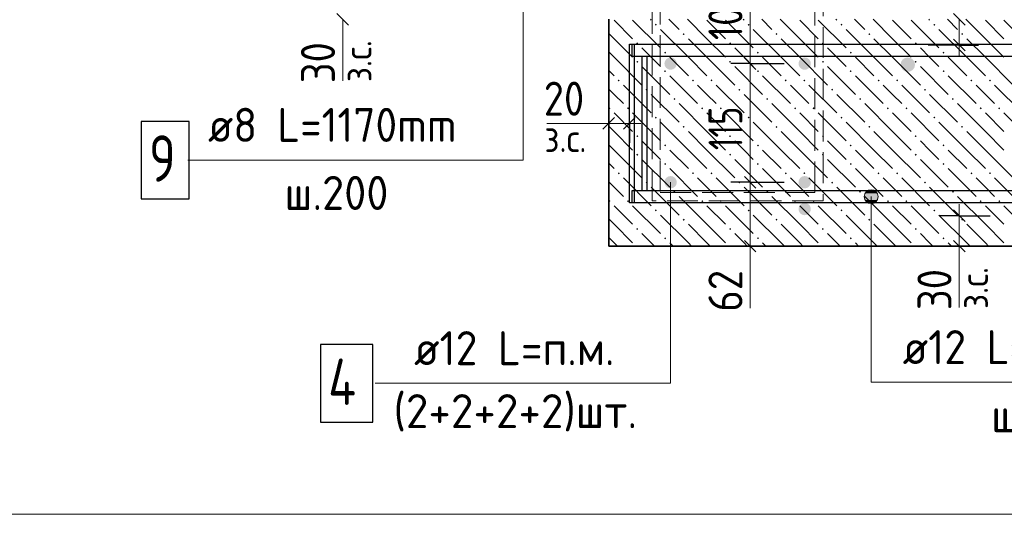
# Model space of a CAD drawing. Header units: millimetres. Extents: x 0 to 42000, y 0 to 29700.
# Tile 18 of 33: x 25698 to 32063, y 13506 to 16704. Entities that reach past the tile are written whole.
import ezdxf

# ---------------------------------------------------------------- set-up
doc = ezdxf.new("R2010")
doc.units = ezdxf.units.MM
doc.linetypes.add('______2', pattern=[270, 200, -70])
for name, color, linetype, lineweight in [('S1 Стержни арматуры фон', 7, 'Continuous', 25), ('Standard', 7, 'Continuous', 25), ('ДОП Верх по У', 7, 'Continuous', 18), ('ДОП Верх по Х', 7, 'Continuous', 18), ('ЖБ Перекрытие нижний уровень с отделкой', 7, 'Continuous', 13), ('Обрамление П-обр. равн.', 7, 'Continuous', 25), ('Поперечное армирование AW фон', 7, 'Continuous', 25), ('Размерная линия_ общее', 7, 'Continuous', 13), ('Фоновоя арматура Х1', 7, 'Continuous', 25)]:
    doc.layers.add(name, color=color, linetype=linetype, lineweight=lineweight)
doc.styles.add('ISOCPEUR', font='txt')

msp = doc.modelspace()

# ---------------------------------------------------------------- hatches: boundary and pattern name
at = {"layer": 'S1 Стержни арматуры фон', "linetype": 'Continuous', "lineweight": 13, "transparency": 33554687}
for points in [[(29946.1, 16419.7), (29943, 16435), (29934.4, 16448), (29921.4, 16456.6), (29906.1, 16459.7), (29890.8, 16456.6), (29877.8, 16448), (29869.1, 16435), (29866.1, 16419.7), (29869.1, 16404.4), (29877.8, 16391.4), (29890.8, 16382.7), (29906.1, 16379.7), (29921.4, 16382.7), (29934.4, 16391.4), (29943, 16404.4)], [(30812.7, 16419.7), (30809.7, 16435), (30801, 16448), (30788, 16456.6), (30772.7, 16459.7), (30757.4, 16456.6), (30744.4, 16448), (30735.8, 16435), (30732.7, 16419.7), (30735.8, 16404.4), (30744.4, 16391.4), (30757.4, 16382.7), (30772.7, 16379.7), (30788, 16382.7), (30801, 16391.4), (30809.7, 16404.4)], [(29946.1, 15653), (29943, 15668.3), (29934.4, 15681.3), (29921.4, 15690), (29906.1, 15693), (29890.8, 15690), (29877.8, 15681.3), (29869.1, 15668.3), (29866.1, 15653), (29869.1, 15637.7), (29877.8, 15624.7), (29890.8, 15616.1), (29906.1, 15613), (29921.4, 15616.1), (29934.4, 15624.7), (29943, 15637.7)], [(30812.7, 15653), (30809.7, 15668.3), (30801, 15681.3), (30788, 15690), (30772.7, 15693), (30757.4, 15690), (30744.4, 15681.3), (30735.8, 15668.3), (30732.7, 15653), (30735.8, 15637.7), (30744.4, 15624.7), (30757.4, 15616.1), (30772.7, 15613), (30788, 15616.1), (30801, 15624.7), (30809.7, 15637.7)]]:
    msp.add_hatch(color=7, dxfattribs=at).paths.add_polyline_path(points)
at = {"layer": 'Standard', "linetype": 'Continuous', "lineweight": 13, "transparency": 33554687}
for points in [[(31224.8, 15598.4), (31179.8, 15598.4), (31163.6, 15582.2)], [(31224.8, 15598.4), (31163.6, 15582.2), (31241, 15582.2)], [(31179.8, 15598.4), (31224.8, 15598.4), (31202.3, 15604.7)], [(31241, 15582.2), (31163.6, 15582.2), (31157.3, 15559.7)], [(31241, 15582.2), (31157.3, 15559.7), (31247.3, 15559.7)], [(31247.3, 15559.7), (31157.3, 15559.7), (31163.6, 15537.2)], [(31247.3, 15559.7), (31163.6, 15537.2), (31241, 15537.2)], [(31241, 15537.2), (31163.6, 15537.2), (31179.8, 15521)], [(31241, 15537.2), (31179.8, 15521), (31224.8, 15521)], [(31224.8, 15521), (31179.8, 15521), (31202.3, 15514.7)]]:
    msp.add_hatch(color=7, dxfattribs=at).paths.add_polyline_path(points)
at = {"layer": 'ДОП Верх по Х', "linetype": 'Continuous', "lineweight": 25, "transparency": 33554687}
msp.add_hatch(color=7, dxfattribs=at).paths.add_polyline_path([(31486.1, 16413), (31482.5, 16430.9), (31472.4, 16446), (31457.3, 16456.1), (31439.4, 16459.7), (31421.5, 16456.1), (31406.4, 16446), (31396.3, 16430.9), (31392.7, 16413), (31396.3, 16395.2), (31406.4, 16380), (31421.5, 16369.9), (31439.4, 16366.4), (31457.3, 16369.9), (31472.4, 16380), (31482.5, 16395.2)])
at = {"layer": 'ЖБ Перекрытие нижний уровень с отделкой', "linetype": 'Continuous', "lineweight": 18, "transparency": 33554687}
for points in [[(29804.2, 16670.8), (29810.7, 16677.3), (29817.2, 16670.8), (29810.7, 16664.3)], [(29984.1, 16610.8), (29990.6, 16617.3), (29997.1, 16610.8), (29990.6, 16604.3)], [(30404.2, 16670.8), (30410.7, 16677.3), (30417.2, 16670.8), (30410.7, 16664.3)], [(30584.1, 16610.8), (30590.6, 16617.3), (30597.1, 16610.8), (30590.6, 16604.3)], [(31004.2, 16670.8), (31010.7, 16677.3), (31017.2, 16670.8), (31010.7, 16664.3)], [(31184.1, 16610.8), (31190.6, 16617.3), (31197.1, 16610.8), (31190.6, 16604.3)], [(31604.2, 16670.8), (31610.7, 16677.3), (31617.2, 16670.8), (31610.7, 16664.3)], [(31784.1, 16610.8), (31790.6, 16617.3), (31797.1, 16610.8), (31790.6, 16604.3)], [(29684.1, 16550.8), (29690.6, 16557.3), (29697.1, 16550.8), (29690.6, 16544.3)], [(30284.1, 16550.8), (30290.6, 16557.3), (30297.1, 16550.8), (30290.6, 16544.3)], [(30884.1, 16550.8), (30890.6, 16557.3), (30897.1, 16550.8), (30890.6, 16544.3)], [(31484.1, 16550.8), (31490.6, 16557.3), (31497.1, 16550.8), (31490.6, 16544.3)], [(29864.2, 16490.8), (29870.6, 16497.3), (29877.1, 16490.8), (29870.6, 16484.3)], [(30464.2, 16490.8), (30470.6, 16497.3), (30477.1, 16490.8), (30470.6, 16484.3)], [(31064.2, 16490.8), (31070.6, 16497.3), (31077.1, 16490.8), (31070.6, 16484.3)], [(31664.2, 16490.8), (31670.6, 16497.3), (31677.1, 16490.8), (31670.6, 16484.3)], [(29684.1, 16430.8), (29690.6, 16437.3), (29697.1, 16430.8), (29690.6, 16424.3)], [(30284.1, 16430.8), (30290.6, 16437.3), (30297.1, 16430.8), (30290.6, 16424.3)], [(30884.1, 16430.8), (30890.6, 16437.3), (30897.1, 16430.8), (30890.6, 16424.3)], [(31484.1, 16430.8), (31490.6, 16437.3), (31497.1, 16430.8), (31490.6, 16424.3)], [(29864.2, 16370.8), (29870.6, 16377.3), (29877.1, 16370.8), (29870.6, 16364.3)], [(30464.2, 16370.8), (30470.6, 16377.3), (30477.1, 16370.8), (30470.6, 16364.3)], [(31064.2, 16370.8), (31070.6, 16377.3), (31077.1, 16370.8), (31070.6, 16364.3)], [(31664.2, 16370.8), (31670.6, 16377.3), (31677.1, 16370.8), (31670.6, 16364.3)], [(29564.2, 16310.8), (29570.6, 16317.3), (29577.1, 16310.8), (29570.6, 16304.3)], [(30044.2, 16310.8), (30050.7, 16317.3), (30057.1, 16310.8), (30050.7, 16304.3)], [(30164.2, 16310.8), (30170.6, 16317.3), (30177.1, 16310.8), (30170.6, 16304.3)], [(30644.2, 16310.8), (30650.7, 16317.3), (30657.1, 16310.8), (30650.7, 16304.3)], [(30764.2, 16310.8), (30770.6, 16317.3), (30777.1, 16310.8), (30770.6, 16304.3)], [(31244.2, 16310.8), (31250.7, 16317.3), (31257.1, 16310.8), (31250.7, 16304.3)], [(31364.2, 16310.8), (31370.6, 16317.3), (31377.1, 16310.8), (31370.6, 16304.3)], [(31844.2, 16310.8), (31850.7, 16317.3), (31857.1, 16310.8), (31850.7, 16304.3)], [(31964.2, 16310.8), (31970.6, 16317.3), (31977.1, 16310.8), (31970.6, 16304.3)], [(29744.2, 16250.8), (29750.7, 16257.3), (29757.1, 16250.8), (29750.7, 16244.3)], [(30344.2, 16250.8), (30350.7, 16257.3), (30357.1, 16250.8), (30350.7, 16244.3)], [(30944.2, 16250.8), (30950.7, 16257.3), (30957.1, 16250.8), (30950.7, 16244.3)], [(31544.2, 16250.8), (31550.7, 16257.3), (31557.1, 16250.8), (31550.7, 16244.3)], [(29924.2, 16190.8), (29930.7, 16197.3), (29937.2, 16190.8), (29930.7, 16184.3)], [(30524.2, 16190.8), (30530.7, 16197.3), (30537.2, 16190.8), (30530.7, 16184.3)], [(31124.2, 16190.8), (31130.7, 16197.3), (31137.2, 16190.8), (31130.7, 16184.3)], [(31724.2, 16190.8), (31730.7, 16197.3), (31737.2, 16190.8), (31730.7, 16184.3)], [(29506.1, 16132.7), (29510.7, 16137.3), (29517.2, 16130.8), (29510.7, 16124.3), (29506.1, 16128.9)], [(29624.2, 16130.8), (29630.7, 16137.3), (29637.2, 16130.8), (29630.7, 16124.3)], [(30104.2, 16130.8), (30110.7, 16137.3), (30117.2, 16130.8), (30110.7, 16124.3)], [(30224.2, 16130.8), (30230.7, 16137.3), (30237.2, 16130.8), (30230.7, 16124.3)], [(30704.2, 16130.8), (30710.7, 16137.3), (30717.2, 16130.8), (30710.7, 16124.3)], [(30824.2, 16130.8), (30830.7, 16137.3), (30837.2, 16130.8), (30830.7, 16124.3)], [(31304.2, 16130.8), (31310.7, 16137.3), (31317.2, 16130.8), (31310.7, 16124.3)], [(31424.2, 16130.8), (31430.7, 16137.3), (31437.2, 16130.8), (31430.7, 16124.3)], [(31904.2, 16130.8), (31910.7, 16137.3), (31917.2, 16130.8), (31910.7, 16124.3)], [(32024.2, 16130.8), (32030.7, 16137.3), (32037.2, 16130.8), (32030.7, 16124.3)], [(29804.2, 16070.8), (29810.7, 16077.3), (29817.2, 16070.8), (29810.7, 16064.3)], [(30404.2, 16070.8), (30410.7, 16077.3), (30417.2, 16070.8), (30410.7, 16064.3)], [(31004.2, 16070.8), (31010.7, 16077.3), (31017.2, 16070.8), (31010.7, 16064.3)], [(31604.2, 16070.8), (31610.7, 16077.3), (31617.2, 16070.8), (31610.7, 16064.3)], [(29984.1, 16010.8), (29990.6, 16017.3), (29997.1, 16010.8), (29990.6, 16004.3)], [(30584.1, 16010.8), (30590.6, 16017.3), (30597.1, 16010.8), (30590.6, 16004.3)], [(31184.1, 16010.8), (31190.6, 16017.3), (31197.1, 16010.8), (31190.6, 16004.3)], [(31784.1, 16010.8), (31790.6, 16017.3), (31797.1, 16010.8), (31790.6, 16004.3)], [(29684.1, 15950.8), (29690.6, 15957.3), (29697.1, 15950.8), (29690.6, 15944.3)], [(30284.1, 15950.8), (30290.6, 15957.3), (30297.1, 15950.8), (30290.6, 15944.3)], [(30884.1, 15950.8), (30890.6, 15957.3), (30897.1, 15950.8), (30890.6, 15944.3)], [(31484.1, 15950.8), (31490.6, 15957.3), (31497.1, 15950.8), (31490.6, 15944.3)], [(29864.2, 15890.8), (29870.6, 15897.3), (29877.1, 15890.8), (29870.6, 15884.3)], [(30464.2, 15890.8), (30470.6, 15897.3), (30477.1, 15890.8), (30470.6, 15884.3)], [(31064.2, 15890.8), (31070.6, 15897.3), (31077.1, 15890.8), (31070.6, 15884.3)], [(31664.2, 15890.8), (31670.6, 15897.3), (31677.1, 15890.8), (31670.6, 15884.3)], [(29684.1, 15830.8), (29690.6, 15837.3), (29697.1, 15830.8), (29690.6, 15824.3)], [(30284.1, 15830.8), (30290.6, 15837.3), (30297.1, 15830.8), (30290.6, 15824.3)], [(30884.1, 15830.8), (30890.6, 15837.3), (30897.1, 15830.8), (30890.6, 15824.3)], [(31484.1, 15830.8), (31490.6, 15837.3), (31497.1, 15830.8), (31490.6, 15824.3)], [(29864.2, 15770.8), (29870.6, 15777.3), (29877.1, 15770.8), (29870.6, 15764.3)], [(30464.2, 15770.8), (30470.6, 15777.3), (30477.1, 15770.8), (30470.6, 15764.3)], [(31064.2, 15770.8), (31070.6, 15777.3), (31077.1, 15770.8), (31070.6, 15764.3)], [(31664.2, 15770.8), (31670.6, 15777.3), (31677.1, 15770.8), (31670.6, 15764.3)], [(29564.2, 15710.8), (29570.6, 15717.3), (29577.1, 15710.8), (29570.6, 15704.3)], [(30044.2, 15710.8), (30050.7, 15717.3), (30057.1, 15710.8), (30050.7, 15704.3)], [(30164.2, 15710.8), (30170.6, 15717.3), (30177.1, 15710.8), (30170.6, 15704.3)], [(30644.2, 15710.8), (30650.7, 15717.3), (30657.1, 15710.8), (30650.7, 15704.3)], [(30764.2, 15710.8), (30770.6, 15717.3), (30777.1, 15710.8), (30770.6, 15704.3)], [(31244.2, 15710.8), (31250.7, 15717.3), (31257.1, 15710.8), (31250.7, 15704.3)], [(31364.2, 15710.8), (31370.6, 15717.3), (31377.1, 15710.8), (31370.6, 15704.3)], [(31844.2, 15710.8), (31850.7, 15717.3), (31857.1, 15710.8), (31850.7, 15704.3)], [(31964.2, 15710.8), (31970.6, 15717.3), (31977.1, 15710.8), (31970.6, 15704.3)], [(29744.2, 15650.8), (29750.7, 15657.3), (29757.1, 15650.8), (29750.7, 15644.3)], [(29924.2, 15590.8), (29930.7, 15597.3), (29937.2, 15590.8), (29930.7, 15584.3)], [(30344.2, 15650.8), (30350.7, 15657.3), (30357.1, 15650.8), (30350.7, 15644.3)], [(30524.2, 15590.8), (30530.7, 15597.3), (30537.2, 15590.8), (30530.7, 15584.3)], [(30944.2, 15650.8), (30950.7, 15657.3), (30957.1, 15650.8), (30950.7, 15644.3)], [(31124.2, 15590.8), (31130.7, 15597.3), (31137.2, 15590.8), (31130.7, 15584.3)], [(31544.2, 15650.8), (31550.7, 15657.3), (31557.1, 15650.8), (31550.7, 15644.3)], [(31724.2, 15590.8), (31730.7, 15597.3), (31737.2, 15590.8), (31730.7, 15584.3)], [(29506.1, 15532.7), (29510.7, 15537.3), (29517.2, 15530.8), (29510.7, 15524.3), (29506.1, 15528.9)], [(29624.2, 15530.8), (29630.7, 15537.3), (29637.2, 15530.8), (29630.7, 15524.3)], [(30104.2, 15530.8), (30110.7, 15537.3), (30117.2, 15530.8), (30110.7, 15524.3)], [(30224.2, 15530.8), (30230.7, 15537.3), (30237.2, 15530.8), (30230.7, 15524.3)], [(30704.2, 15530.8), (30710.7, 15537.3), (30717.2, 15530.8), (30710.7, 15524.3)], [(30824.2, 15530.8), (30830.7, 15537.3), (30837.2, 15530.8), (30830.7, 15524.3)], [(31304.2, 15530.8), (31310.7, 15537.3), (31317.2, 15530.8), (31310.7, 15524.3)], [(31424.2, 15530.8), (31430.7, 15537.3), (31437.2, 15530.8), (31430.7, 15524.3)], [(31904.2, 15530.8), (31910.7, 15537.3), (31917.2, 15530.8), (31910.7, 15524.3)], [(32024.2, 15530.8), (32030.7, 15537.3), (32037.2, 15530.8), (32030.7, 15524.3)], [(29804.2, 15470.8), (29810.7, 15477.3), (29817.2, 15470.8), (29810.7, 15464.3)], [(30404.2, 15470.8), (30410.7, 15477.3), (30417.2, 15470.8), (30410.7, 15464.3)], [(31004.2, 15470.8), (31010.7, 15477.3), (31017.2, 15470.8), (31010.7, 15464.3)], [(31604.2, 15470.8), (31610.7, 15477.3), (31617.2, 15470.8), (31610.7, 15464.3)], [(29984.1, 15410.8), (29990.6, 15417.3), (29997.1, 15410.8), (29990.6, 15404.3)], [(30584.1, 15410.8), (30590.6, 15417.3), (30597.1, 15410.8), (30590.6, 15404.3)], [(31184.1, 15410.8), (31190.6, 15417.3), (31197.1, 15410.8), (31190.6, 15404.3)], [(31784.1, 15410.8), (31790.6, 15417.3), (31797.1, 15410.8), (31790.6, 15404.3)], [(29684.1, 15350.8), (29690.6, 15357.3), (29697.1, 15350.8), (29690.6, 15344.3)], [(30284.1, 15350.8), (30290.6, 15357.3), (30297.1, 15350.8), (30290.6, 15344.3)], [(30884.1, 15350.8), (30890.6, 15357.3), (30897.1, 15350.8), (30890.6, 15344.3)], [(31484.1, 15350.8), (31490.6, 15357.3), (31497.1, 15350.8), (31490.6, 15344.3)], [(29864.2, 15290.8), (29870.6, 15297.3), (29877.1, 15290.8), (29870.6, 15284.3)], [(30464.2, 15290.8), (30470.6, 15297.3), (30477.1, 15290.8), (30470.6, 15284.3)], [(31064.2, 15290.8), (31070.6, 15297.3), (31077.1, 15290.8), (31070.6, 15284.3)], [(31664.2, 15290.8), (31670.6, 15297.3), (31677.1, 15290.8), (31670.6, 15284.3)]]:
    msp.add_hatch(color=7, dxfattribs=at).paths.add_polyline_path(points, flags=16)
at = {"layer": 'Фоновоя арматура Х1', "linetype": 'Continuous', "lineweight": 18, "transparency": 33554687}
for points in [[(30812.7, 16419.7), (30809.7, 16435), (30801, 16448), (30788, 16456.6), (30772.7, 16459.7), (30757.4, 16456.6), (30744.4, 16448), (30735.8, 16435), (30732.7, 16419.7), (30735.8, 16404.4), (30744.4, 16391.4), (30757.4, 16382.7), (30772.7, 16379.7), (30788, 16382.7), (30801, 16391.4), (30809.7, 16404.4)], [(30812.7, 15479.7), (30809.7, 15495), (30801, 15508), (30788, 15516.7), (30772.7, 15519.7), (30757.4, 15516.7), (30744.4, 15508), (30735.8, 15495), (30732.7, 15479.7), (30735.8, 15464.4), (30744.4, 15451.4), (30757.4, 15442.7), (30772.7, 15439.7), (30788, 15442.7), (30801, 15451.4), (30809.7, 15464.4)]]:
    msp.add_hatch(color=7, dxfattribs=at).paths.add_polyline_path(points)

# ---------------------------------------------------------------- linework, layer by layer
at = {"layer": 'S1 Стержни арматуры фон', "color": 7, "linetype": 'Continuous', "lineweight": 25, "transparency": 33554687}
msp.add_lwpolyline([(27641.9, 14103), (27981.9, 14103), (27981.9, 14603), (27641.9, 14603), (27641.9, 14103)], dxfattribs=at)
at = {"layer": 'Standard', "color": 7, "linetype": 'Continuous', "lineweight": 13, "transparency": 33554687}
for p, q in [((27786.4, 16706.4), (27786.4, 16308.9)), ((29506.1, 16033), (29106.1, 16033)), ((31202.3, 15604.7), (31202.3, 15604.7)), ((31157.3, 15559.7), (31157.3, 15559.7)), ((31247.3, 15559.7), (31247.3, 15559.7)), ((31202.3, 15514.7), (31202.3, 15514.7)), ((31771.9, 15239.7), (31771.9, 14842.3))]:
    msp.add_line(p, q, dxfattribs=at)
at = {"layer": 'Standard', "color": 251, "linetype": 'Continuous', "lineweight": 13, "true_color": 0x656565, "transparency": 33554687}
msp.add_line((30420.4, 15239.7), (30420.4, 14839.7), dxfattribs=at)
at = {"layer": 'Standard', "color": 254, "linetype": 'Continuous', "lineweight": 13, "true_color": 0xc4c4ff, "transparency": 33554687}
msp.add_lwpolyline([(20484.4, 13506.4), (41354.8, 13506.4), (41354.8, 18839.7), (20484.4, 18839.7), (20484.4, 13506.4)], dxfattribs=at)
at = {"layer": 'Standard', "color": 7, "linetype": 'Continuous', "lineweight": 13, "transparency": 33554687}
for points in [[(29812.7, 17519.5), (28952.7, 17519.5), (28952.7, 15796.4), (26785.9, 15796.4)], [(29906.1, 15653), (29906.1, 14353), (27995.2, 14353)], [(31202.3, 15559.7), (31202.3, 14359.7), (33580.6, 14359.7)]]:
    msp.add_lwpolyline(points, dxfattribs=at)
msp.add_circle((31202.3, 15559.7), 45, dxfattribs=at)
at = {"layer": 'ДОП Верх по У', "color": 7, "linetype": 'Continuous', "lineweight": 25, "transparency": 33554687}
msp.add_lwpolyline([(37719.4, 16466.4), (29719.4, 16466.4), (29719.4, 15599.7), (33052.7, 15599.7), (33052.7, 15519.7), (29639.4, 15519.7), (29639.4, 16546.4), (37719.4, 16546.4), (37719.4, 16466.4)], dxfattribs=at)
msp.add_lwpolyline([(37719.4, 16466.4), (29719.4, 16466.4), (29719.4, 15599.7), (33052.7, 15599.7), (33052.7, 15519.7), (29639.4, 15519.7), (29639.4, 16546.4), (37719.4, 16546.4), (37719.4, 16466.4)], dxfattribs=at)
at = {"layer": 'ЖБ Перекрытие нижний уровень с отделкой', "color": 7, "linetype": 'Continuous', "lineweight": 35, "transparency": 33554687}
for p, q in [((29506.1, 16706.4), (29506.1, 15239.7)), ((29506.1, 15239.7), (36172.7, 15239.7))]:
    msp.add_line(p, q, dxfattribs=at)
at = {"layer": 'ЖБ Перекрытие нижний уровень с отделкой', "color": 9, "linetype": 'Continuous', "lineweight": 18, "true_color": 0xc7c7c7, "transparency": 33554687}
for p, q in [((29540.7, 16700.8), (29660.7, 16580.8)), ((29660.7, 16700.8), (29840.7, 16520.8)), ((29775.1, 16706.4), (29780.7, 16700.8)), ((29895.1, 16706.4), (29960.7, 16640.8)), ((30140.7, 16580.8), (30015.1, 16706.4)), ((30140.7, 16700.8), (30260.7, 16580.8)), ((30260.7, 16700.8), (30440.7, 16520.8)), ((30375.1, 16706.4), (30380.7, 16700.8)), ((30495.1, 16706.4), (30560.7, 16640.8)), ((30740.7, 16580.8), (30615.1, 16706.4)), ((30740.7, 16700.8), (30860.7, 16580.8)), ((30860.7, 16700.8), (31040.7, 16520.8)), ((30975.1, 16706.4), (30980.7, 16700.8)), ((31095.1, 16706.4), (31160.7, 16640.8)), ((31340.7, 16580.8), (31215.1, 16706.4)), ((31340.7, 16700.8), (31460.7, 16580.8)), ((31460.7, 16700.8), (31640.7, 16520.8)), ((31575.1, 16706.4), (31580.7, 16700.8)), ((31695.1, 16706.4), (31760.7, 16640.8)), ((31940.7, 16580.8), (31815.1, 16706.4)), ((31940.7, 16700.8), (32060.7, 16580.8)), ((32060.7, 16700.8), (32240.7, 16520.8)), ((29540.7, 16580.8), (29506.1, 16615.4)), ((30020.7, 16460.8), (29840.7, 16640.8)), ((30620.7, 16460.8), (30440.7, 16640.8)), ((31220.7, 16460.8), (31040.7, 16640.8)), ((31820.7, 16460.8), (31640.7, 16640.8)), ((29540.7, 16580.8), (29660.7, 16460.8)), ((30020.7, 16580.8), (30140.7, 16460.8)), ((30140.7, 16580.8), (30260.7, 16460.8)), ((30620.7, 16580.8), (30740.7, 16460.8)), ((30740.7, 16580.8), (30860.7, 16460.8)), ((31220.7, 16580.8), (31340.7, 16460.8)), ((31340.7, 16580.8), (31460.7, 16460.8)), ((31820.7, 16580.8), (31940.7, 16460.8)), ((31940.7, 16580.8), (32060.7, 16460.8)), ((29506.1, 16495.4), (29540.7, 16460.8)), ((29780.7, 16460.8), (29720.7, 16520.8)), ((30380.7, 16460.8), (30320.7, 16520.8)), ((30980.7, 16460.8), (30920.7, 16520.8)), ((31580.7, 16460.8), (31520.7, 16520.8)), ((29540.7, 16460.8), (29720.7, 16280.8)), ((29840.7, 16400.8), (29780.7, 16460.8)), ((29900.7, 16460.8), (30020.7, 16340.8)), ((30020.7, 16460.8), (30140.7, 16340.8)), ((30140.7, 16460.8), (30320.7, 16280.8)), ((30440.7, 16400.8), (30380.7, 16460.8)), ((30500.7, 16460.8), (30620.7, 16340.8)), ((30620.7, 16460.8), (30740.7, 16340.8)), ((30740.7, 16460.8), (30920.7, 16280.8)), ((31040.7, 16400.8), (30980.7, 16460.8)), ((31100.7, 16460.8), (31220.7, 16340.8)), ((31220.7, 16460.8), (31340.7, 16340.8)), ((31340.7, 16460.8), (31520.7, 16280.8)), ((31640.7, 16400.8), (31580.7, 16460.8)), ((31700.7, 16460.8), (31820.7, 16340.8)), ((31820.7, 16460.8), (31940.7, 16340.8)), ((31940.7, 16460.8), (32120.7, 16280.8)), ((29506.1, 16375.4), (29540.7, 16340.8)), ((29720.7, 16400.8), (29900.7, 16220.8)), ((30320.7, 16400.8), (30500.7, 16220.8)), ((30920.7, 16400.8), (31100.7, 16220.8)), ((31520.7, 16400.8), (31700.7, 16220.8)), ((29900.7, 16340.8), (30080.7, 16160.8)), ((30500.7, 16340.8), (30680.7, 16160.8)), ((31100.7, 16340.8), (31280.7, 16160.8)), ((31700.7, 16340.8), (31880.7, 16160.8)), ((29540.7, 16220.8), (29506.1, 16255.4)), ((29600.7, 16280.8), (29780.7, 16100.8)), ((30140.7, 16220.8), (30080.7, 16280.8)), ((30200.7, 16280.8), (30380.7, 16100.8)), ((30740.7, 16220.8), (30680.7, 16280.8)), ((30800.7, 16280.8), (30980.7, 16100.8)), ((31340.7, 16220.8), (31280.7, 16280.8)), ((31400.7, 16280.8), (31580.7, 16100.8)), ((31940.7, 16220.8), (31880.7, 16280.8)), ((32000.7, 16280.8), (32180.7, 16100.8)), ((29600.7, 16160.8), (29540.7, 16220.8)), ((29780.7, 16220.8), (29960.7, 16040.8)), ((30200.7, 16160.8), (30140.7, 16220.8)), ((30380.7, 16220.8), (30560.7, 16040.8)), ((30800.7, 16160.8), (30740.7, 16220.8)), ((30980.7, 16220.8), (31160.7, 16040.8)), ((31400.7, 16160.8), (31340.7, 16220.8)), ((31580.7, 16220.8), (31760.7, 16040.8)), ((32000.7, 16160.8), (31940.7, 16220.8)), ((30140.7, 15980.8), (29960.7, 16160.8)), ((30740.7, 15980.8), (30560.7, 16160.8)), ((31340.7, 15980.8), (31160.7, 16160.8)), ((31940.7, 15980.8), (31760.7, 16160.8)), ((29540.7, 16100.8), (29660.7, 15980.8)), ((29660.7, 16100.8), (29840.7, 15920.8)), ((30140.7, 16100.8), (30260.7, 15980.8)), ((30260.7, 16100.8), (30440.7, 15920.8)), ((30740.7, 16100.8), (30860.7, 15980.8)), ((30860.7, 16100.8), (31040.7, 15920.8)), ((31340.7, 16100.8), (31460.7, 15980.8)), ((31460.7, 16100.8), (31640.7, 15920.8)), ((31940.7, 16100.8), (32060.7, 15980.8)), ((32060.7, 16100.8), (32240.7, 15920.8)), ((29540.7, 15980.8), (29506.1, 16015.4)), ((29540.7, 15980.8), (29660.7, 15860.8)), ((30020.7, 15860.8), (29840.7, 16040.8)), ((30020.7, 15980.8), (30140.7, 15860.8)), ((30140.7, 15980.8), (30260.7, 15860.8)), ((30620.7, 15860.8), (30440.7, 16040.8)), ((30620.7, 15980.8), (30740.7, 15860.8)), ((30740.7, 15980.8), (30860.7, 15860.8)), ((31220.7, 15860.8), (31040.7, 16040.8)), ((31220.7, 15980.8), (31340.7, 15860.8)), ((31340.7, 15980.8), (31460.7, 15860.8)), ((31820.7, 15860.8), (31640.7, 16040.8)), ((31820.7, 15980.8), (31940.7, 15860.8)), ((31940.7, 15980.8), (32060.7, 15860.8)), ((29780.7, 15860.8), (29720.7, 15920.8)), ((30380.7, 15860.8), (30320.7, 15920.8)), ((30980.7, 15860.8), (30920.7, 15920.8)), ((31580.7, 15860.8), (31520.7, 15920.8)), ((29506.1, 15895.4), (29540.7, 15860.8)), ((29540.7, 15860.8), (29720.7, 15680.8)), ((29840.7, 15800.8), (29780.7, 15860.8)), ((29900.7, 15860.8), (30020.7, 15740.8)), ((30020.7, 15860.8), (30140.7, 15740.8)), ((30140.7, 15860.8), (30320.7, 15680.8)), ((30440.7, 15800.8), (30380.7, 15860.8)), ((30500.7, 15860.8), (30620.7, 15740.8)), ((30620.7, 15860.8), (30740.7, 15740.8)), ((30740.7, 15860.8), (30920.7, 15680.8)), ((31040.7, 15800.8), (30980.7, 15860.8)), ((31100.7, 15860.8), (31220.7, 15740.8)), ((31220.7, 15860.8), (31340.7, 15740.8)), ((31340.7, 15860.8), (31520.7, 15680.8)), ((31640.7, 15800.8), (31580.7, 15860.8)), ((31700.7, 15860.8), (31820.7, 15740.8)), ((31820.7, 15860.8), (31940.7, 15740.8)), ((31940.7, 15860.8), (32120.7, 15680.8)), ((29720.7, 15800.8), (29900.7, 15620.8)), ((30320.7, 15800.8), (30500.7, 15620.8)), ((30920.7, 15800.8), (31100.7, 15620.8)), ((31520.7, 15800.8), (31700.7, 15620.8)), ((29506.1, 15775.4), (29540.7, 15740.8)), ((29900.7, 15740.8), (30080.7, 15560.8)), ((30500.7, 15740.8), (30680.7, 15560.8)), ((31100.7, 15740.8), (31280.7, 15560.8)), ((31700.7, 15740.8), (31880.7, 15560.8)), ((29600.7, 15680.8), (29780.7, 15500.8)), ((30140.7, 15620.8), (30080.7, 15680.8)), ((30200.7, 15680.8), (30380.7, 15500.8)), ((30740.7, 15620.8), (30680.7, 15680.8)), ((30800.7, 15680.8), (30980.7, 15500.8)), ((31340.7, 15620.8), (31280.7, 15680.8)), ((31400.7, 15680.8), (31580.7, 15500.8)), ((31940.7, 15620.8), (31880.7, 15680.8)), ((32000.7, 15680.8), (32180.7, 15500.8)), ((29540.7, 15620.8), (29506.1, 15655.4)), ((29600.7, 15560.8), (29540.7, 15620.8)), ((29780.7, 15620.8), (29960.7, 15440.8)), ((30200.7, 15560.8), (30140.7, 15620.8)), ((30380.7, 15620.8), (30560.7, 15440.8)), ((30800.7, 15560.8), (30740.7, 15620.8)), ((30980.7, 15620.8), (31160.7, 15440.8)), ((31400.7, 15560.8), (31340.7, 15620.8)), ((31580.7, 15620.8), (31760.7, 15440.8)), ((32000.7, 15560.8), (31940.7, 15620.8)), ((30140.7, 15380.8), (29960.7, 15560.8)), ((30740.7, 15380.8), (30560.7, 15560.8)), ((31340.7, 15380.8), (31160.7, 15560.8)), ((31940.7, 15380.8), (31760.7, 15560.8)), ((29540.7, 15500.8), (29660.7, 15380.8)), ((29660.7, 15500.8), (29840.7, 15320.8)), ((30140.7, 15500.8), (30260.7, 15380.8)), ((30260.7, 15500.8), (30440.7, 15320.8)), ((30740.7, 15500.8), (30860.7, 15380.8)), ((30860.7, 15500.8), (31040.7, 15320.8)), ((31340.7, 15500.8), (31460.7, 15380.8)), ((31460.7, 15500.8), (31640.7, 15320.8)), ((31940.7, 15500.8), (32060.7, 15380.8)), ((32060.7, 15500.8), (32240.7, 15320.8)), ((29540.7, 15380.8), (29506.1, 15415.4)), ((30020.7, 15260.8), (29840.7, 15440.8)), ((30620.7, 15260.8), (30440.7, 15440.8)), ((31220.7, 15260.8), (31040.7, 15440.8)), ((31820.7, 15260.8), (31640.7, 15440.8)), ((29540.7, 15380.8), (29660.7, 15260.8)), ((30020.7, 15380.8), (30140.7, 15260.8)), ((30140.7, 15380.8), (30260.7, 15260.8)), ((30620.7, 15380.8), (30740.7, 15260.8)), ((30740.7, 15380.8), (30860.7, 15260.8)), ((31220.7, 15380.8), (31340.7, 15260.8)), ((31340.7, 15380.8), (31460.7, 15260.8)), ((31820.7, 15380.8), (31940.7, 15260.8)), ((31940.7, 15380.8), (32060.7, 15260.8)), ((29506.1, 15295.4), (29540.7, 15260.8)), ((29780.7, 15260.8), (29720.7, 15320.8)), ((30380.7, 15260.8), (30320.7, 15320.8)), ((30980.7, 15260.8), (30920.7, 15320.8)), ((31580.7, 15260.8), (31520.7, 15320.8)), ((29540.7, 15260.8), (29561.8, 15239.7)), ((29801.8, 15239.7), (29780.7, 15260.8)), ((29900.7, 15260.8), (29921.8, 15239.7)), ((30020.7, 15260.8), (30041.8, 15239.7)), ((30140.7, 15260.8), (30161.8, 15239.7)), ((30401.8, 15239.7), (30380.7, 15260.8)), ((30500.7, 15260.8), (30521.8, 15239.7)), ((30620.7, 15260.8), (30641.8, 15239.7)), ((30740.7, 15260.8), (30761.8, 15239.7)), ((31001.8, 15239.7), (30980.7, 15260.8)), ((31100.7, 15260.8), (31121.8, 15239.7)), ((31220.7, 15260.8), (31241.8, 15239.7)), ((31340.7, 15260.8), (31361.8, 15239.7)), ((31601.8, 15239.7), (31580.7, 15260.8)), ((31700.7, 15260.8), (31721.8, 15239.7)), ((31820.7, 15260.8), (31841.8, 15239.7)), ((31940.7, 15260.8), (31961.8, 15239.7))]:
    msp.add_line(p, q, dxfattribs=at)
at = {"layer": 'Обрамление П-обр. равн.', "color": 38, "linetype": 'Continuous', "lineweight": 25, "true_color": 0x5f1e0f, "transparency": 33554687}
for points in [[(29657, 16546.4), (37670.3, 16546.4), (37670.3, 15519.7), (29657, 15519.7), (29657, 15599.7), (37590.3, 15599.7), (37590.3, 16466.4), (29657, 16466.4), (29657, 16546.4)], [(33752.7, 16466.4), (29752.7, 16466.4), (29752.7, 15599.7), (33752.7, 15599.7), (33752.7, 15519.7), (29672.7, 15519.7), (29672.7, 16546.4), (33752.7, 16546.4), (33752.7, 16466.4)]]:
    msp.add_lwpolyline(points, dxfattribs=at)
at = {"layer": 'Поперечное армирование AW фон', "color": 253, "linetype": '______2', "lineweight": 13, "true_color": 0xa0a0a0, "transparency": 33554687}
msp.add_lwpolyline([(30316.5, 17876.5), (30673.2, 18006.3), (30892.7, 18006.3), (30892.7, 15533), (29786.1, 15533), (29786.1, 18006.3), (30892.7, 18006.3), (30892.7, 17786.7), (30762.9, 17430.1), (30712.8, 17448.3), (30839.4, 17796.2), (30839.4, 17953), (29839.4, 17953), (29839.4, 15586.3), (30839.4, 15586.3), (30839.4, 17953), (30682.6, 17953), (30334.7, 17826.4), (30316.5, 17876.5)], dxfattribs=at)
at = {"layer": 'Поперечное армирование AW фон', "color": 7, "linetype": 'Continuous', "lineweight": 25, "transparency": 33554687}
msp.add_lwpolyline([(26484.2, 15546.4), (26794.2, 15546.4), (26794.2, 16046.4), (26484.2, 16046.4), (26484.2, 15546.4)], dxfattribs=at)
at = {"layer": 'Размерная линия_ общее', "color": 251, "linetype": 'Continuous', "lineweight": 13, "true_color": 0x656565, "transparency": 33554687}
for p, q in [((30420.4, 17119.7), (30420.4, 16419.7)), ((30420.4, 16419.7), (30420.4, 15653)), ((30420.4, 15653), (30420.4, 15239.7)), ((30420.4, 15239.7), (30420.4, 15164.7))]:
    msp.add_line(p, q, dxfattribs=at)
at = {"layer": 'Размерная линия_ общее', "color": 7, "linetype": 'Continuous', "lineweight": 25, "transparency": 33554687}
for p, q in [((27748.9, 16743.9), (27823.9, 16668.9)), ((31809.4, 16668.9), (31734.4, 16743.9)), ((31809.4, 16502.2), (31734.4, 16577.2)), ((29543.6, 16070.5), (29468.6, 15995.5)), ((29676.9, 16070.5), (29601.9, 15995.5)), ((31734.4, 15473.9), (31809.4, 15398.9)), ((31734.4, 15277.2), (31809.4, 15202.2))]:
    msp.add_line(p, q, dxfattribs=at)
at = {"layer": 'Размерная линия_ общее', "color": 7, "linetype": 'Continuous', "lineweight": 13, "transparency": 33554687}
for p, q in [((27786.4, 16706.4), (27786.4, 16631.4)), ((31771.9, 16539.7), (31771.9, 16706.4)), ((31771.9, 16539.7), (31771.9, 16464.7)), ((29506.1, 16033), (29431.1, 16033)), ((29639.4, 16033), (29506.1, 16033)), ((29639.4, 16033), (29714.4, 16033)), ((31771.9, 15436.4), (31771.9, 15511.4)), ((31771.9, 15436.4), (31771.9, 15239.7)), ((31771.9, 15239.7), (31771.9, 15164.7))]:
    msp.add_line(p, q, dxfattribs=at)
at = {"layer": 'Размерная линия_ общее', "color": 253, "linetype": 'Continuous', "lineweight": -3, "true_color": 0xa0a0a0, "transparency": 33554687}
for p, q in [((31771.9, 16539.7), (31571.9, 16539.7)), ((31771.9, 16539.7), (31646.9, 16539.7)), ((31771.9, 16539.7), (31896.9, 16539.7)), ((29506.1, 16033), (29506.1, 16158)), ((29639.4, 16033), (29639.4, 16158)), ((29506.1, 16033), (29506.1, 15908)), ((29639.4, 16033), (29639.4, 15908)), ((31771.9, 15436.4), (31646.9, 15436.4)), ((31771.9, 15436.4), (31896.9, 15436.4)), ((31771.9, 15436.4), (31971.9, 15436.4)), ((31771.9, 15239.7), (31440.3, 15239.7)), ((31771.9, 15239.7), (31646.9, 15239.7)), ((31771.9, 15239.7), (31896.9, 15239.7))]:
    msp.add_line(p, q, dxfattribs=at)
at = {"layer": 'Размерная линия_ общее', "color": 251, "linetype": 'Continuous', "lineweight": 25, "true_color": 0x656565, "transparency": 33554687}
for p, q in [((30382.9, 16457.2), (30457.9, 16382.2)), ((30382.9, 15690.5), (30457.9, 15615.5)), ((30382.9, 15277.2), (30457.9, 15202.2))]:
    msp.add_line(p, q, dxfattribs=at)
at = {"layer": 'Размерная линия_ общее', "color": 251, "linetype": 'Continuous', "lineweight": -3, "true_color": 0x656565, "transparency": 33554687}
for p, q in [((30420.4, 16419.7), (30295.4, 16419.7)), ((30420.4, 16419.7), (30545.4, 16419.7)), ((30420.4, 16419.7), (30639.4, 16419.7)), ((30420.4, 15653), (30295.4, 15653)), ((30420.4, 15653), (30545.4, 15653)), ((30420.4, 15653), (30639.4, 15653)), ((30420.4, 15239.7), (30295.4, 15239.7)), ((30420.4, 15239.7), (30545.4, 15239.7)), ((30420.4, 15239.7), (30583.4, 15239.7))]:
    msp.add_line(p, q, dxfattribs=at)

# ---------------------------------------------------------------- texts
at = {"layer": 'S1 Стержни арматуры фон', "color": 7, "linetype": 'Continuous', "lineweight": 13, "transparency": 33554687, "attachment_point": 7, "style": 'ISOCPEUR'}
for s, insert, char_height, width in [('\\W0.94;ø12 L=п.м. ', (28247.2, 14470.4), 220, 1599.154), ('\\W0.80;4', (27691.9, 14213), 300, 359.848)]:
    msp.add_mtext(s, dxfattribs=dict(at, insert=insert, char_height=char_height, width=width))
at = {"layer": 'Standard', "color": 7, "linetype": 'Continuous', "lineweight": 25, "transparency": 33554687, "insert": (28114.6, 14041.6), "char_height": 220, "width": 1822.086, "attachment_point": 7, "style": 'ISOCPEUR'}
msp.add_mtext('\\W0.97;(2+2+2+2)шт.', dxfattribs=at)
at = {"layer": 'Обрамление П-обр. равн.', "color": 7, "linetype": 'Continuous', "lineweight": 13, "transparency": 33554687, "char_height": 220, "attachment_point": 7, "style": 'ISOCPEUR'}
for s, insert, width in [('\\W0.94;ø12 L=1330mm ', (31406.3, 14477), 2104.383), ('\\W0.95;ш.200 ', (31978.3, 14037), 962.136)]:
    msp.add_mtext(s, dxfattribs=dict(at, insert=insert, width=width))
at = {"layer": 'Поперечное армирование AW фон', "color": 7, "linetype": 'Continuous', "lineweight": 13, "transparency": 33554687, "attachment_point": 7, "style": 'ISOCPEUR'}
for s, insert, char_height, width in [('\\W0.93;ø8 L=1170mm ', (26915.2, 15913.7), 220, 1949.982), ('\\W0.78;9', (26534.2, 15656.4), 300, 326.407), ('\\W0.95;ш.200 ', (27410.2, 15473.7), 220, 962.136)]:
    msp.add_mtext(s, dxfattribs=dict(at, insert=insert, char_height=char_height, width=width))
at = {"layer": 'Размерная линия_ общее', "color": 251, "linetype": 'Continuous', "lineweight": 25, "true_color": 0x656565, "transparency": 33554687, "char_height": 220, "attachment_point": 7, "rotation": 90, "style": 'ISOCPEUR'}
for s, insert, width in [('\\W0.83;105', (30370.4, 16571.7), 508.564), ('\\W0.74;115', (30370.4, 15860.4), 455.155), ('\\W0.87;62', (30370.4, 14816.2), 403.932)]:
    msp.add_mtext(s, dxfattribs=dict(at, insert=insert, width=width))
at = {"layer": 'Размерная линия_ общее', "color": 7, "linetype": 'Continuous', "lineweight": 18, "transparency": 33554687, "char_height": 180, "width": 413.948, "attachment_point": 7, "rotation": 90, "style": 'ISOCPEUR'}
for insert in [(27972.3, 16300.1), (31957.7, 14833.5)]:
    msp.add_mtext('\\W0.90;з.с.', dxfattribs=dict(at, insert=insert))
at = {"layer": 'Размерная линия_ общее', "color": 7, "linetype": 'Continuous', "lineweight": 25, "transparency": 33554687, "char_height": 220, "width": 403.94, "attachment_point": 7, "rotation": 90, "style": 'ISOCPEUR'}
for insert in [(27736.4, 16292.8), (31721.9, 14826.1)]:
    msp.add_mtext('\\W0.87;30', dxfattribs=dict(at, insert=insert))
at = {"layer": 'Размерная линия_ общее', "color": 7, "linetype": 'Continuous', "lineweight": 25, "transparency": 33554687, "insert": (29085.6, 16083), "char_height": 220, "width": 403.94, "attachment_point": 7, "style": 'ISOCPEUR'}
msp.add_mtext('\\W0.87;20', dxfattribs=at)
at = {"layer": 'Размерная линия_ общее', "color": 7, "linetype": 'Continuous', "lineweight": 18, "transparency": 33554687, "insert": (29090, 15848), "char_height": 180, "width": 413.948, "attachment_point": 7, "style": 'ISOCPEUR'}
msp.add_mtext('\\W0.90;з.с.', dxfattribs=at)

doc.saveas('drawing.dxf')
